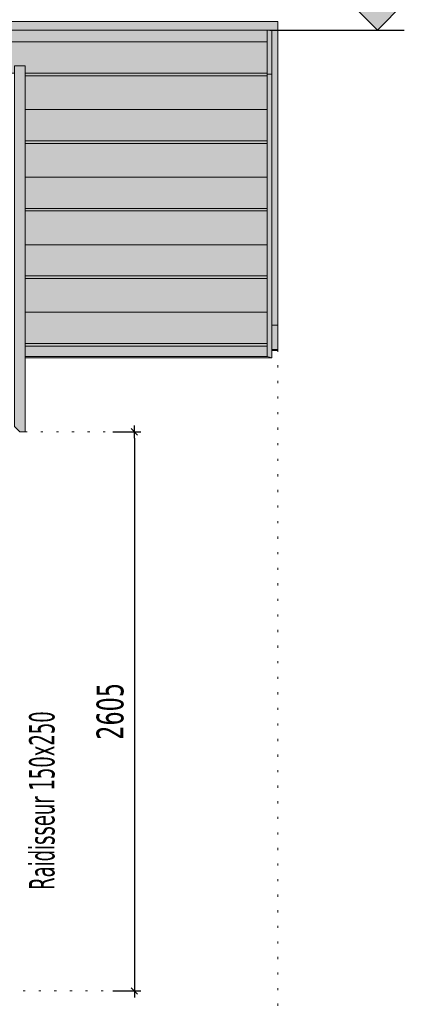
# Model space of a CAD drawing. Header units: millimetres. Extents: x 1567 to 2756, y -116 to 725.
# Tile 172 of 256: x 1922 to 1960, y 350 to 441. Entities that reach past the tile are written whole.
import ezdxf

# ---------------------------------------------------------------- set-up
doc = ezdxf.new("R2010")
doc.units = ezdxf.units.MM
doc.linetypes.add('CADWORK_2', pattern=[1.45, 0.2, -1.25])
doc.layers.add('Ech.1_50', color=7, linetype='Continuous')
doc.styles.add('tahoma-', font='txt', dxfattribs={"height": 1})
doc.styles.add('tahoma-z-r', font='txt', dxfattribs={"width": 0.704918})
doc.dimstyles.new('ISO-25', dxfattribs={"dimtxt": 2.5, "dimasz": 2.5, "dimexe": 1.25, "dimexo": 0.625, "dimtad": 1, "dimtxsty": 'Standard', "dimcen": 2.5, "dimadec": 0, "dimazin": 0, "dimtfac": 1, "dimtmove": 0, "dimatfit": 3, "dimfxl": 1, "dimarcsym": 0})

# ---------------------------------------------------------------- blocks, each defined once
blk = doc.blocks.new('cw-dimension-symbol15')
at = {"linetype": 'Continuous', "lineweight": -2}
blk.add_hatch(color=0, dxfattribs=at).paths.add_polyline_path([(0, 0), (-1, 1), (1, 1)])
at = {"color": 0, "linetype": 'Continuous', "lineweight": -2}
for p, q in [((0, 0), (-1, 1)), ((-1, 1), (1, 1)), ((1, 1), (0, 0))]:
    blk.add_line(p, q, dxfattribs=at)
blk = doc.blocks.new('*D86')
at = {"layer": 'Defpoints', "color": 0}
for p in [(1945.487, 440.296), (1945.487, 440.296), (1957.987, 440.296)]:
    blk.add_point(p, dxfattribs=at)
at = {"layer": 'Ech.1_50', "color": 0, "linetype": 'Continuous', "lineweight": -2}
blk.add_line((1945.487, 440.296), (1957.987, 440.296), dxfattribs=at)
at = {"layer": 'Ech.1_50', "color": 7, "linetype": 'Continuous', "lineweight": 5, "insert": (1955.487, 445.046), "char_height": 2.5, "attachment_point": 5, "style": 'tahoma-z-r'}
blk.add_mtext('+4475', dxfattribs=at)
blk = doc.blocks.new('cw-dimension-symbol2')
at = {"color": 0, "linetype": 'Continuous', "lineweight": -2}
for p, q in [((-1, 0), (1, 0)), ((-0.5, -0.5), (0.5, 0.5))]:
    blk.add_line(p, q, dxfattribs=at)
blk = doc.blocks.new('*D158')
at = {"layer": 'Defpoints', "color": 0}
for p in [(1930.884, 402.876), (1930.884, 350.796), (1932.884, 350.796)]:
    blk.add_point(p, dxfattribs=at)
at = {"layer": 'Ech.1_50', "color": 0, "linetype": 'Continuous', "lineweight": -2}
for p, q in [((1930.884, 402.876), (1933.484, 402.876)), ((1932.884, 402.276), (1932.884, 351.396)), ((1930.884, 350.796), (1933.484, 350.796))]:
    blk.add_line(p, q, dxfattribs=at)
at = {"layer": 'Ech.1_50', "color": 0, "lineweight": -2, "xscale": 0.6000000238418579, "yscale": 0.6000000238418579, "zscale": 0.6000000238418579}
for p, rotation in [((1932.884, 402.876), 90), ((1932.884, 350.796), 270)]:
    blk.add_blockref('cw-dimension-symbol2', p, dxfattribs=dict(at, rotation=rotation))
at = {"layer": 'Ech.1_50', "color": 7, "linetype": 'Continuous', "lineweight": 5, "insert": (1930.634, 376.836), "char_height": 2.5, "attachment_point": 5, "rotation": 90, "style": 'tahoma-z-r'}
blk.add_mtext('2605', dxfattribs=at)

msp = doc.modelspace()

# ---------------------------------------------------------------- hatches: boundary and pattern name
at = {"layer": 'Ech.1_50', "linetype": 'Continuous', "lineweight": 5, "true_color": 0xe6f1fc, "transparency": 33554687}
for points in [[(1753.723, 439.184), (1756.7, 439.184), (1756.7, 440.296), (1756.7, 439.184), (1945.223, 439.184), (1945.223, 440.296), (1753.723, 440.296), (1753.723, 439.184)], [(1946.223, 440.296), (1945.663, 440.296), (1945.663, 412.796), (1946.223, 412.796), (1946.223, 440.296)], [(1922.723, 432.89), (1945.223, 432.89), (1945.223, 436.031), (1922.723, 436.031), (1922.723, 432.89)], [(1922.723, 426.596), (1945.223, 426.596), (1945.223, 429.737), (1922.723, 429.737), (1922.723, 426.596)], [(1922.723, 420.303), (1945.223, 420.303), (1945.223, 423.443), (1922.723, 423.443), (1922.723, 420.303)], [(1922.723, 414.009), (1945.223, 414.009), (1945.223, 417.15), (1922.723, 417.15), (1922.723, 414.009)]]:
    msp.add_hatch(color=7, dxfattribs=at).paths.add_polyline_path(points)
at = {"layer": 'Ech.1_50', "linetype": 'Continuous', "lineweight": 5, "true_color": 0xddd7ea, "transparency": 33554687}
msp.add_hatch(color=254, dxfattribs=at).paths.add_polyline_path([(1777.723, 440.296), (1946.223, 440.296), (1946.223, 441.096), (1777.723, 441.096), (1777.723, 440.296)])
at = {"layer": 'Ech.1_50', "linetype": 'Continuous', "lineweight": 5, "true_color": 0xf7e0b3, "transparency": 33554687}
for points in [[(1945.663, 440.296), (1945.223, 440.296), (1945.223, 436.173), (1945.663, 436.173), (1945.663, 440.296)], [(1945.663, 436.173), (1945.223, 436.173), (1945.223, 409.886), (1945.663, 409.779), (1945.663, 436.173)], [(1922.723, 409.886), (1945.223, 409.886), (1945.223, 410.856), (1922.723, 410.856), (1922.723, 409.886)], [(1922.723, 409.779), (1945.663, 409.779), (1945.223, 409.886), (1922.723, 409.886), (1922.723, 409.779)]]:
    msp.add_hatch(color=254, dxfattribs=at).paths.add_polyline_path(points)
at = {"layer": 'Ech.1_50', "linetype": 'Continuous', "lineweight": 5, "true_color": 0xe0d1b3, "transparency": 33554687}
for points in [[(1864.723, 436.274), (1919.723, 436.274), (1919.723, 437.204), (1920.723, 437.204), (1920.723, 436.274), (1921.723, 436.274), (1921.723, 436.957), (1922.723, 436.957), (1922.723, 436.274), (1945.223, 436.274), (1945.223, 439.184), (1753.723, 439.184), (1753.723, 437.204), (1754.723, 437.204), (1754.723, 436.274), (1807.723, 436.274), (1807.723, 437.204), (1808.723, 437.204), (1808.723, 436.274), (1863.723, 436.274), (1863.723, 437.204), (1864.723, 437.204), (1864.723, 436.274)], [(1922.723, 436.031), (1945.223, 436.031), (1945.223, 436.274), (1922.723, 436.274), (1922.723, 436.031)], [(1922.723, 429.98), (1945.223, 429.98), (1945.223, 432.89), (1922.723, 432.89), (1922.723, 429.98)], [(1945.223, 429.98), (1922.723, 429.98), (1922.723, 429.737), (1945.223, 429.737), (1945.223, 429.98)], [(1922.723, 423.686), (1945.223, 423.686), (1945.223, 426.596), (1922.723, 426.596), (1922.723, 423.686)], [(1922.723, 423.443), (1945.223, 423.443), (1945.223, 423.686), (1922.723, 423.686), (1922.723, 423.443)], [(1922.723, 417.392), (1945.223, 417.392), (1945.223, 420.303), (1922.723, 420.303), (1922.723, 417.392)], [(1945.223, 417.392), (1922.723, 417.392), (1922.723, 417.15), (1945.223, 417.15), (1945.223, 417.392)], [(1922.723, 411.098), (1945.223, 411.098), (1945.223, 414.009), (1922.723, 414.009), (1922.723, 411.098)], [(1922.723, 410.856), (1945.223, 410.856), (1945.223, 411.098), (1922.723, 411.098), (1922.723, 410.856)]]:
    msp.add_hatch(color=254, dxfattribs=at).paths.add_polyline_path(points)
at = {"layer": 'Ech.1_50', "linetype": 'Continuous', "lineweight": 5, "true_color": 0xeaddd7, "transparency": 33554687}
msp.add_hatch(color=254, dxfattribs=at).paths.add_polyline_path([(1922.223, 402.876), (1922.723, 402.876), (1922.723, 436.957), (1921.723, 436.957), (1921.723, 403.376), (1922.223, 402.876)])
at = {"layer": 'Ech.1_50', "linetype": 'Continuous', "lineweight": 5, "true_color": 0xd7d7ea, "transparency": 33554687}
for points in [[(1946.223, 412.796), (1945.663, 412.796), (1945.663, 410.536), (1946.223, 410.536), (1946.223, 412.796)], [(1946.223, 410.536), (1945.663, 410.536), (1945.663, 410.436), (1946.223, 410.436), (1946.223, 410.536)]]:
    msp.add_hatch(color=254, dxfattribs=at).paths.add_polyline_path(points)

# ---------------------------------------------------------------- linework, layer by layer
at = {"layer": 'Ech.1_50', "color": 7, "linetype": 'Continuous', "lineweight": 5}
for points in [[(1753.723, 439.184), (1756.7, 439.184), (1756.7, 440.296), (1756.7, 439.184), (1945.223, 439.184), (1945.223, 440.296), (1753.723, 440.296), (1753.723, 439.184)], [(1777.723, 440.296), (1946.223, 440.296), (1946.223, 441.096), (1777.723, 441.096), (1777.723, 440.296)], [(1945.663, 440.296), (1945.223, 440.296), (1945.223, 436.173), (1945.663, 436.173), (1945.663, 440.296)], [(1946.223, 440.296), (1945.663, 440.296), (1945.663, 412.796), (1946.223, 412.796), (1946.223, 440.296)], [(1864.723, 436.274), (1919.723, 436.274), (1919.723, 437.204), (1920.723, 437.204), (1920.723, 436.274), (1921.723, 436.274), (1921.723, 436.957), (1922.723, 436.957), (1922.723, 436.274), (1945.223, 436.274), (1945.223, 439.184), (1753.723, 439.184), (1753.723, 437.204), (1754.723, 437.204), (1754.723, 436.274), (1807.723, 436.274), (1807.723, 437.204), (1808.723, 437.204), (1808.723, 436.274), (1863.723, 436.274), (1863.723, 437.204), (1864.723, 437.204), (1864.723, 436.274)], [(1922.223, 402.876), (1922.723, 402.876), (1922.723, 436.957), (1921.723, 436.957), (1921.723, 403.376), (1922.223, 402.876)], [(1922.723, 436.031), (1945.223, 436.031), (1945.223, 436.274), (1922.723, 436.274), (1922.723, 436.031)], [(1922.723, 432.89), (1945.223, 432.89), (1945.223, 436.031), (1922.723, 436.031), (1922.723, 432.89)], [(1945.663, 436.173), (1945.223, 436.173), (1945.223, 409.886), (1945.663, 409.779), (1945.663, 436.173)], [(1922.723, 429.98), (1945.223, 429.98), (1945.223, 432.89), (1922.723, 432.89), (1922.723, 429.98)], [(1945.223, 429.98), (1922.723, 429.98), (1922.723, 429.737), (1945.223, 429.737), (1945.223, 429.98)], [(1922.723, 426.596), (1945.223, 426.596), (1945.223, 429.737), (1922.723, 429.737), (1922.723, 426.596)], [(1922.723, 423.686), (1945.223, 423.686), (1945.223, 426.596), (1922.723, 426.596), (1922.723, 423.686)], [(1922.723, 423.443), (1945.223, 423.443), (1945.223, 423.686), (1922.723, 423.686), (1922.723, 423.443)], [(1922.723, 420.303), (1945.223, 420.303), (1945.223, 423.443), (1922.723, 423.443), (1922.723, 420.303)], [(1922.723, 417.392), (1945.223, 417.392), (1945.223, 420.303), (1922.723, 420.303), (1922.723, 417.392)], [(1945.223, 417.392), (1922.723, 417.392), (1922.723, 417.15), (1945.223, 417.15), (1945.223, 417.392)], [(1922.723, 414.009), (1945.223, 414.009), (1945.223, 417.15), (1922.723, 417.15), (1922.723, 414.009)], [(1922.723, 411.098), (1945.223, 411.098), (1945.223, 414.009), (1922.723, 414.009), (1922.723, 411.098)], [(1946.223, 412.796), (1945.663, 412.796), (1945.663, 410.536), (1946.223, 410.536), (1946.223, 412.796)], [(1922.723, 410.856), (1945.223, 410.856), (1945.223, 411.098), (1922.723, 411.098), (1922.723, 410.856)], [(1922.723, 409.886), (1945.223, 409.886), (1945.223, 410.856), (1922.723, 410.856), (1922.723, 409.886)], [(1946.223, 410.536), (1945.663, 410.536), (1945.663, 410.436), (1946.223, 410.436), (1946.223, 410.536)], [(1922.723, 409.779), (1945.663, 409.779), (1945.223, 409.886), (1922.723, 409.886), (1922.723, 409.779)]]:
    msp.add_lwpolyline(points, close=True, dxfattribs=at)
at = {"layer": 'Ech.1_50', "color": 9, "linetype": 'CADWORK_2', "lineweight": 5, "elevation": 50}
for points in [[(1946.223, 334.919), (1946.223, 412.796)], [(1922.723, 402.876), (1932.884, 402.876)], [(1932.884, 350.796), (1916.723, 350.796)]]:
    msp.add_lwpolyline(points, dxfattribs=at)

# ---------------------------------------------------------------- block references
at = {"layer": 'Ech.1_50', "color": 7, "lineweight": 5, "xscale": 2.5, "yscale": 2.5, "zscale": 2.5}
msp.add_blockref('cw-dimension-symbol15', (1955.487, 440.296), dxfattribs=at)

# ---------------------------------------------------------------- texts
at = {"layer": 'Ech.1_50', "color": 9, "linetype": 'Continuous', "insert": (1923.082, 360.215), "char_height": 2.5, "attachment_point": 1, "rotation": 90, "style": 'tahoma-', "bg_fill": 3, "box_fill_scale": 1.15, "bg_fill_color": 256, "bg_fill_true_color": 13158600, "bg_fill_transparency": 33554687}
msp.add_mtext('\\A1;\\fTahoma|b0|i0;\\W0.600000;\\H2.367000;Raidisseur 150x250', dxfattribs=at)

# ---------------------------------------------------------------- dimensions: what is measured, and where the dimension line sits
at = {"layer": 'Ech.1_50', "color": 7, "linetype": 'Continuous', "lineweight": 5}
dim = msp.add_ordinate_dim(feature_location=(1945.487, 440.296), offset=(12.5, 0), dtype=0, origin=(1945.487, 440.296), text='+4475', dimstyle='ISO-25', override={"dimtxt": 2.5, "dimasz": 0.3, "dimexe": 0.6, "dimexo": 0, "dimgap": 0, "dimdec": 0, "dimlfac": 1, "dimtxsty": 'tahoma-z-r', "dimblk": 'cw-dimension-symbol15', "dimclrt": 7, "dimtmove": 2}, dxfattribs=at)
dim.commit()
dim.dimension.update_dxf_attribs({"geometry": '*D86', "text_midpoint": (1955.487, 445.046)})
dim = msp.add_linear_dim(base=(1932.884, 350.796), p1=(1930.884, 402.876), p2=(1930.884, 350.796), angle=270, text='2605', dimstyle='ISO-25', override={"dimtxt": 2.5, "dimasz": 0.6, "dimexe": 0.6, "dimexo": 0, "dimgap": 0, "dimdec": 0, "dimlfac": 1, "dimtxsty": 'tahoma-z-r', "dimblk": 'cw-dimension-symbol2', "dimclrt": 7, "dimtmove": 2}, dxfattribs=at)
dim.commit()
dim.dimension.update_dxf_attribs({"geometry": '*D158', "text_midpoint": (1930.634, 376.836), "dimtype": 161, "text_rotation": 90})

doc.saveas('drawing.dxf')
